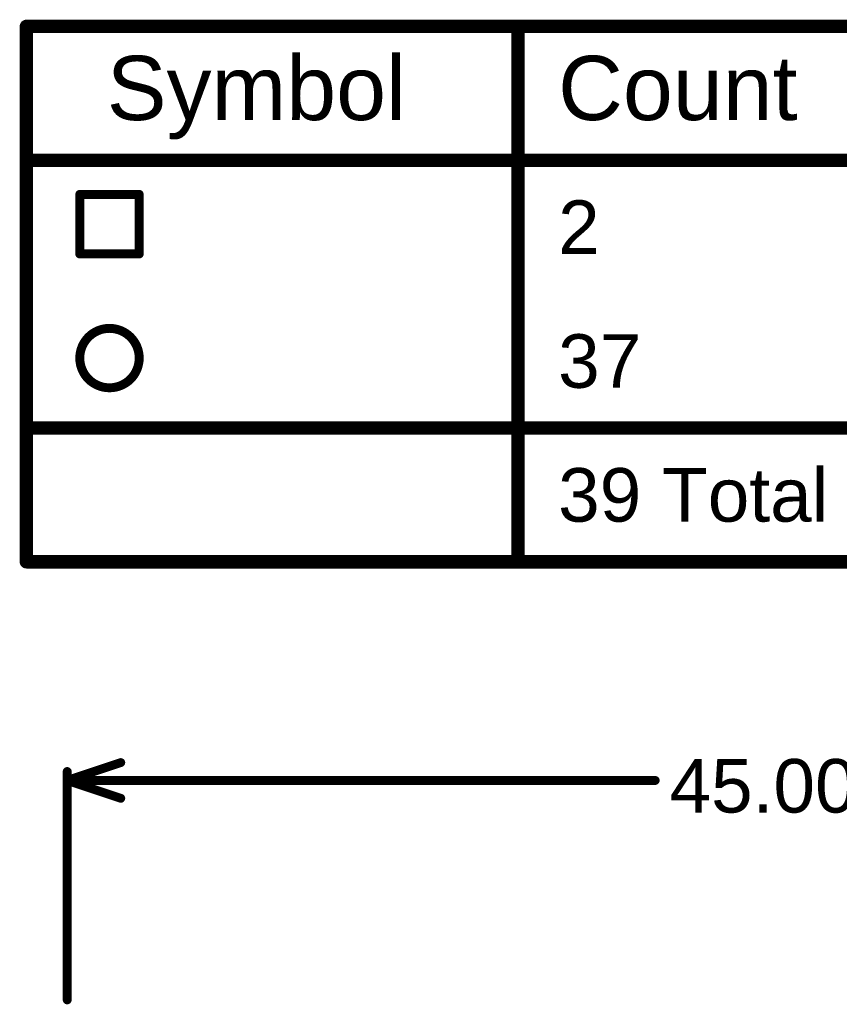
# Model space of a CAD drawing. Header units: inches. Extents: x -0.05 to 7.01, y -0.08 to 1.98.
# Tile 15 of 22: x -0.05 to 0.87, y 0.88 to 1.98. Entities that reach past the tile are written whole.
import ezdxf

# ---------------------------------------------------------------- set-up
doc = ezdxf.new("R2010")
doc.units = ezdxf.units.IN
doc.header["$MEASUREMENT"] = 0
doc.layers.add('Dimension', color=6, linetype='Continuous')
doc.layers.add('Drill Drawing', color=1, linetype='Continuous')
doc.styles.add('Arial', font='txt', dxfattribs={"height": 0.2})

msp = doc.modelspace()

# ---------------------------------------------------------------- linework, layer by layer
at = {"layer": 'Dimension', "const_width": 0.01}
for points in [[(0, 1.127), (0.06, 1.147)], [(0, 0.8811), (0, 1.137)], [(0, 1.127), (0.06, 1.107)], [(0, 1.127), (0.6589, 1.127)]]:
    msp.add_lwpolyline(points, dxfattribs=at)
at = {"layer": 'Dimension', "const_width": 0.005}
for points in [[(0.0575, 1.147, 1), (0.0625, 1.147, 1)], [(-0.0025, 1.137, 1), (0.0025, 1.137, 1)], [(-0.0025, 1.127, 1), (0.0025, 1.127, 1)], [(-0.0025, 1.127, 1), (0.0025, 1.127, 1)], [(-0.0025, 1.127, 1), (0.0025, 1.127, 1)], [(0.6564, 1.127, 1), (0.6614, 1.127, 1)], [(0.0575, 1.107, 1), (0.0625, 1.107, 1)], [(-0.0025, 0.8811, 1), (0.0025, 0.8811, 1)]]:
    msp.add_lwpolyline(points, format="xyb", close=True, dxfattribs=at)
at = {"layer": 'Drill Drawing'}
for points, const_width in [([(-0.0457, 1.972), (7.0044, 1.972)], 0.015), ([(-0.0457, 1.372), (-0.0457, 1.972)], 0.015), ([(0.5051, 1.372), (0.5051, 1.972)], 0.015), ([(-0.0457, 1.822), (7.0044, 1.822)], 0.015), ([(0.0141, 1.7837), (0.0807, 1.7837)], 0.01), ([(0.0141, 1.717), (0.0141, 1.7837)], 0.01), ([(0.0807, 1.717), (0.0807, 1.7837)], 0.01), ([(0.0141, 1.717), (0.0807, 1.717)], 0.01), ([(-0.0457, 1.522), (7.0044, 1.522)], 0.015), ([(-0.0457, 1.372), (7.0044, 1.372)], 0.015)]:
    msp.add_lwpolyline(points, dxfattribs=dict(at, const_width=const_width))
for points, const_width in [([(-0.0495, 1.972, 1), (-0.042, 1.972, 1)], 0.0075), ([(-0.0495, 1.972, 1), (-0.042, 1.972, 1)], 0.0075), ([(0.5014, 1.972, 1), (0.5089, 1.972, 1)], 0.0075), ([(-0.0495, 1.822, 1), (-0.042, 1.822, 1)], 0.0075), ([(0.0116, 1.7837, 1), (0.0166, 1.7837, 1)], 0.005), ([(0.0116, 1.7837, 1), (0.0166, 1.7837, 1)], 0.005), ([(0.0782, 1.7837, 1), (0.0832, 1.7837, 1)], 0.005), ([(0.0782, 1.7837, 1), (0.0832, 1.7837, 1)], 0.005), ([(0.0116, 1.717, 1), (0.0166, 1.717, 1)], 0.005), ([(0.0116, 1.717, 1), (0.0166, 1.717, 1)], 0.005), ([(0.0782, 1.717, 1), (0.0832, 1.717, 1)], 0.005), ([(0.0782, 1.717, 1), (0.0832, 1.717, 1)], 0.005), ([(0.0807, 1.6003, 1), (0.0141, 1.6003, 1)], 0.01), ([(0.0116, 1.6003, 1), (0.0166, 1.6003, 1)], 0.005), ([(0.0782, 1.6003, 1), (0.0832, 1.6003, 1)], 0.005), ([(-0.0495, 1.522, 1), (-0.042, 1.522, 1)], 0.0075), ([(-0.0495, 1.372, 1), (-0.042, 1.372, 1)], 0.0075), ([(-0.0495, 1.372, 1), (-0.042, 1.372, 1)], 0.0075), ([(0.5014, 1.372, 1), (0.5089, 1.372, 1)], 0.0075)]:
    msp.add_lwpolyline(points, format="xyb", close=True, dxfattribs=dict(at, const_width=const_width))

# ---------------------------------------------------------------- texts
at = {"layer": 'Dimension', "style": 'Arial'}
msp.add_text('45.00mm', height=0.06, dxfattribs=at).set_placement((0.6749, 1.091))
at = {"layer": 'Drill Drawing', "style": 'Arial'}
for s, height, p in [('Symbol', 0.072, (0.0443, 1.867)), ('Count', 0.072, (0.5501, 1.867)), ('2', 0.06, (0.5501, 1.717)), ('37', 0.06, (0.5501, 1.567)), ('39 Total', 0.06, (0.5501, 1.417))]:
    msp.add_text(s, height=height, dxfattribs=at).set_placement(p)

doc.saveas('drawing.dxf')
